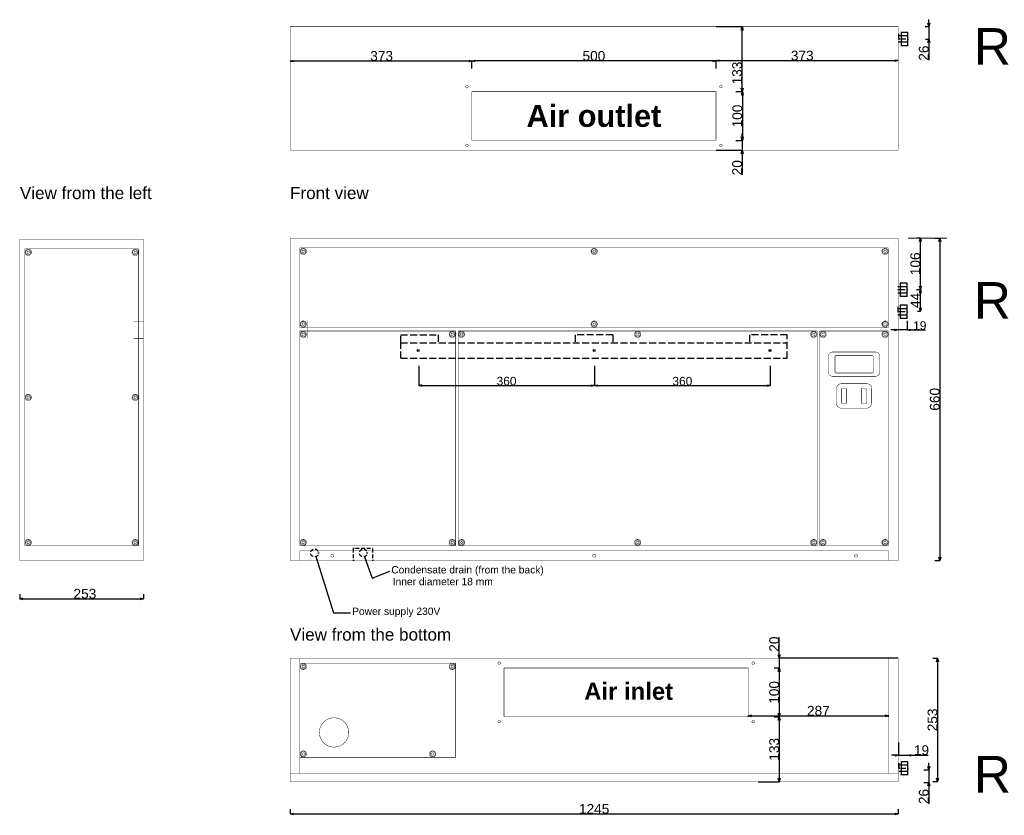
# Model space of a CAD drawing. Extents: x -553 to 3559, y -522 to 2621.
# Tile 1 of 4: x -553 to 1462, y -522 to 1107. Entities that reach past the tile are written whole.
import ezdxf

# ---------------------------------------------------------------- set-up
doc = ezdxf.new("R2010")
doc.units = 0
doc.header["$MEASUREMENT"] = 0
for name, pattern in [('Achse', [11.5, 0, -4, 7.5, 0]), ('Dashed', [28.2222, 14.1111, -14.1111]), ('Hidden Line', [19.5611, 14.1111, -5.45])]:
    doc.linetypes.add(name, pattern=pattern)
for name, color, linetype in [('Kóty délkové', 7, 'Continuous'), ('Oblouky a kružnice', 7, 'Continuous'), ('Popisky', 7, 'Continuous'), ('Textové bloky', 7, 'Continuous'), ('Čáry', 7, 'Continuous')]:
    doc.layers.add(name, color=color, linetype=linetype)
doc.styles.add('GENERATED_STYLE_1', font='ARIAL.ttf')
doc.styles.get("Standard").update_dxf_attribs({"font": 'txt', "bigfont": 'BIGFONT.SHX'})
doc.dimstyles.new('Dimstyle_32D', dxfattribs={"dimtxt": 17.5, "dimasz": 7.125, "dimexe": 0.18, "dimexo": 0, "dimgap": 0.09, "dimtad": 1, "dimdec": 0, "dimzin": 0, "dimdsep": 46, "dimtxsty": 'GENERATED_STYLE_1', "dimblk": 'ARROWHEAD_3', "dimblk1": 'ARROWHEAD_3', "dimblk2": 'ARROWHEAD_3', "dimcen": 0.09, "dimclrd": 7, "dimclre": 7, "dimclrt": 7, "dimazin": 0, "dimtfac": 1, "dimtdec": 4, "dimtmove": 0, "dimatfit": 0, "dimfxl": 1, "dimtolj": 1, "dimtzin": 0, "dimarcsym": 0})
doc.dimstyles.new('Dimstyle_4D6', dxfattribs={"dimtxt": 17.5, "dimasz": 7.125, "dimexe": 0.18, "dimexo": 0, "dimgap": 0.09, "dimtad": 1, "dimdec": 0, "dimzin": 0, "dimdsep": 46, "dimtxsty": 'GENERATED_STYLE_1', "dimblk": 'ARROWHEAD_3', "dimblk1": 'ARROWHEAD_3', "dimblk2": 'ARROWHEAD_3', "dimcen": 0.09, "dimclrd": 7, "dimclre": 7, "dimclrt": 7, "dimazin": 0, "dimtfac": 1, "dimtdec": 4, "dimtmove": 0, "dimatfit": 0, "dimfxl": 1, "dimtolj": 1, "dimtzin": 0, "dimarcsym": 0})
doc.dimstyles.new('Dimstyle_822', dxfattribs={"dimtxt": 0.18, "dimasz": 9.12, "dimexe": 0.18, "dimexo": 0.0625, "dimgap": 0.09, "dimtad": 0, "dimtih": 1, "dimtoh": 1, "dimdec": 4, "dimzin": 0, "dimdsep": 46, "dimtxsty": 'Standard', "dimcen": 0.09, "dimadec": 0, "dimazin": 0, "dimtfac": 1, "dimtdec": 4, "dimtmove": 0, "dimatfit": 0, "dimldrblk": 'ARROWHEAD_5', "dimfxl": 1, "dimtolj": 1, "dimtzin": 0, "dimarcsym": 0})
doc.dimstyles.new('Peter', dxfattribs={"dimtxt": 20, "dimasz": 7.125, "dimexe": 0.18, "dimexo": 0, "dimgap": 0.09, "dimtad": 1, "dimdec": 0, "dimzin": 0, "dimdsep": 46, "dimtxsty": 'GENERATED_STYLE_1', "dimblk": 'ARROWHEAD_3', "dimblk1": 'ARROWHEAD_3', "dimblk2": 'ARROWHEAD_3', "dimcen": 0.09, "dimclrd": 7, "dimclre": 7, "dimclrt": 7, "dimazin": 0, "dimtfac": 1, "dimtdec": 4, "dimtmove": 0, "dimatfit": 0, "dimfxl": 1, "dimtolj": 1, "dimtzin": 0, "dimarcsym": 0})

# ---------------------------------------------------------------- blocks, each defined once
blk = doc.blocks.new('ARROWHEAD_3')
at = {"color": 0, "linetype": 'Continuous'}
blk.add_line((0, 0), (-1, 0), dxfattribs=at)
blk.add_lwpolyline([(-1, 0.2679), (0, 0), (-1, -0.2679)], dxfattribs=at)
blk = doc.blocks.new('*D156')
at = {"layer": 'Defpoints', "color": 0}
for p in [(263.4, 398.6), (623.1, 398.5), (623.1, 358.1)]:
    blk.add_point(p, dxfattribs=at)
at = {"layer": 'Kóty délkové', "color": 7, "linetype": 'Continuous', "lineweight": -2}
for p, q in [((263.4, 398.6), (263.4, 358)), ((623.1, 398.5), (623.1, 357.9)), ((270.5, 358.2), (616, 358.1))]:
    blk.add_line(p, q, dxfattribs=at)
at = {"layer": 'Kóty délkové', "color": 7, "lineweight": -2, "xscale": 7.124999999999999, "yscale": 7.124999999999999, "zscale": 7.124999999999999}
for p, rotation in [((263.4, 358.2), 179.9870579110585), ((623.1, 358.1), 359.9870579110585)]:
    blk.add_blockref('ARROWHEAD_3', p, dxfattribs=dict(at, rotation=rotation))
at = {"layer": 'Kóty délkové', "color": 7, "linetype": 'Continuous', "insert": (443.2, 367.2), "char_height": 17.5, "attachment_point": 5, "rotation": 359.9871, "style": 'GENERATED_STYLE_1'}
blk.add_mtext('\\A1;360', dxfattribs=at)
blk = doc.blocks.new('*D157')
at = {"layer": 'Defpoints', "color": 0}
for p in [(623.1, 398.5), (983, 398.5), (983, 358.1)]:
    blk.add_point(p, dxfattribs=at)
at = {"layer": 'Kóty délkové', "color": 7, "linetype": 'Continuous', "lineweight": -2}
for p, q in [((623.1, 398.5), (623.1, 357.9)), ((983, 398.5), (983, 357.9)), ((630.2, 358.1), (975.9, 358.1))]:
    blk.add_line(p, q, dxfattribs=at)
at = {"layer": 'Kóty délkové', "color": 7, "lineweight": -2, "xscale": 7.124999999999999, "yscale": 7.124999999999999, "zscale": 7.124999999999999, "rotation": 180}
blk.add_blockref('ARROWHEAD_3', (623.1, 358.1), dxfattribs=at)
at = {"layer": 'Kóty délkové', "color": 7, "lineweight": -2, "xscale": 7.124999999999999, "yscale": 7.124999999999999, "zscale": 7.124999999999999}
blk.add_blockref('ARROWHEAD_3', (983, 358.1), dxfattribs=at)
at = {"layer": 'Kóty délkové', "color": 7, "linetype": 'Continuous', "insert": (803.1, 367.1), "char_height": 17.5, "attachment_point": 5, "style": 'GENERATED_STYLE_1'}
blk.add_mtext('\\A1;360', dxfattribs=at)
blk = doc.blocks.new('*D176')
at = {"color": 7, "linetype": 'Continuous', "lineweight": -2}
for p, q in [((0, -509.1), (0, -519)), ((7.1, -518.8), (1237.9, -518.8)), ((1245, -509.1), (1245, -519))]:
    blk.add_line(p, q, dxfattribs=at)
at = {"layer": 'Defpoints', "color": 0}
for p in [(0, -509.1), (1245, -509.1), (1245, -518.8)]:
    blk.add_point(p, dxfattribs=at)
at = {"color": 7, "lineweight": -2, "xscale": 7.124999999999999, "yscale": 7.124999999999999, "zscale": 7.124999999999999, "rotation": 180}
blk.add_blockref('ARROWHEAD_3', (0, -518.8), dxfattribs=at)
at = {"color": 7, "lineweight": -2, "xscale": 7.124999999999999, "yscale": 7.124999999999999, "zscale": 7.124999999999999}
blk.add_blockref('ARROWHEAD_3', (1245, -518.8), dxfattribs=at)
at = {"color": 7, "linetype": 'Continuous', "lineweight": 0, "insert": (622.5, -508.5), "char_height": 20, "attachment_point": 5, "style": 'GENERATED_STYLE_1'}
blk.add_mtext('\\A1;1245', dxfattribs=at)
blk = doc.blocks.new('*D177')
at = {"color": 7, "linetype": 'Continuous', "lineweight": -2}
for p, q in [((1315.6, -200), (1325.6, -200)), ((1325.5, -207.1), (1325.5, -445.5)), ((1315.6, -452.6), (1325.6, -452.6))]:
    blk.add_line(p, q, dxfattribs=at)
at = {"layer": 'Defpoints', "color": 0}
for p in [(1315.6, -200), (1315.6, -452.6), (1325.5, -452.6)]:
    blk.add_point(p, dxfattribs=at)
at = {"color": 7, "lineweight": -2, "xscale": 7.124999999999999, "yscale": 7.124999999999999, "zscale": 7.124999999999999}
for p, rotation in [((1325.5, -200), 90), ((1325.5, -452.6), 270)]:
    blk.add_blockref('ARROWHEAD_3', p, dxfattribs=dict(at, rotation=rotation))
at = {"color": 7, "linetype": 'Continuous', "lineweight": 0, "insert": (1315.2, -326.3), "char_height": 20, "attachment_point": 5, "rotation": 90, "style": 'GENERATED_STYLE_1'}
blk.add_mtext('\\A1;253', dxfattribs=at)
blk = doc.blocks.new('*D178')
at = {"color": 7, "linetype": 'Continuous', "lineweight": -2}
for p, q in [((1319.7, 660), (1330.4, 660)), ((1330.2, 652.9), (1330.2, 7.1)), ((1319.7, 0), (1330.4, 0))]:
    blk.add_line(p, q, dxfattribs=at)
at = {"layer": 'Defpoints', "color": 0}
for p in [(1319.7, 660), (1319.7, 0), (1330.2, 0)]:
    blk.add_point(p, dxfattribs=at)
at = {"color": 7, "lineweight": -2, "xscale": 7.124999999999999, "yscale": 7.124999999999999, "zscale": 7.124999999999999}
for p, rotation in [((1330.2, 660), 90), ((1330.2, 0), 270)]:
    blk.add_blockref('ARROWHEAD_3', p, dxfattribs=dict(at, rotation=rotation))
at = {"color": 7, "linetype": 'Continuous', "lineweight": 0, "insert": (1319.9, 330), "char_height": 20, "attachment_point": 5, "rotation": 90, "style": 'GENERATED_STYLE_1'}
blk.add_mtext('\\A1;660', dxfattribs=at)
blk = doc.blocks.new('*D181')
at = {"color": 7, "linetype": 'Continuous', "lineweight": -2}
for p, q in [((-553.2, -68.6), (-553.2, -78.6)), ((-546.1, -78.4), (-307.1, -78.4)), ((-300, -68.8), (-300, -78.6))]:
    blk.add_line(p, q, dxfattribs=at)
at = {"layer": 'Defpoints', "color": 0}
for p in [(-553.2, -68.6), (-300, -68.8), (-300, -78.4)]:
    blk.add_point(p, dxfattribs=at)
at = {"color": 7, "lineweight": -2, "xscale": 7.124999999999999, "yscale": 7.124999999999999, "zscale": 7.124999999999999, "rotation": 180}
blk.add_blockref('ARROWHEAD_3', (-553.2, -78.4), dxfattribs=at)
at = {"color": 7, "lineweight": -2, "xscale": 7.124999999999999, "yscale": 7.124999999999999, "zscale": 7.124999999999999}
blk.add_blockref('ARROWHEAD_3', (-300, -78.4), dxfattribs=at)
at = {"color": 7, "linetype": 'Continuous', "lineweight": 0, "insert": (-420, -68.1), "char_height": 20, "attachment_point": 5, "style": 'GENERATED_STYLE_1'}
blk.add_mtext('\\A1;253', dxfattribs=at)
blk = doc.blocks.new('ARROWHEAD_5')
at = {"color": 0, "linetype": 'Continuous'}
blk.add_line((0, 0), (-1, 0), dxfattribs=at)
blk.add_solid([(-1, 0.2679), (0, 0), (-1, -0.2679), (-1, 0.2679)], dxfattribs=at)
blk = doc.blocks.new('*D195')
at = {"color": 7, "linetype": 'Continuous', "lineweight": -2}
for p, q in [((872, 1093), (925.6, 1093)), ((925.5, 967.1), (925.5, 1085.9)), ((912.3, 960), (925.6, 960))]:
    blk.add_line(p, q, dxfattribs=at)
at = {"layer": 'Defpoints', "color": 0}
for p in [(872, 1093), (925.5, 1093), (912.3, 960)]:
    blk.add_point(p, dxfattribs=at)
at = {"color": 7, "lineweight": -2, "xscale": 7.124999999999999, "yscale": 7.124999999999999, "zscale": 7.124999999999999}
for p, rotation in [((925.5, 1093), 90), ((925.5, 960), 270)]:
    blk.add_blockref('ARROWHEAD_3', p, dxfattribs=dict(at, rotation=rotation))
at = {"color": 7, "linetype": 'Continuous', "lineweight": 0, "insert": (915.2, 998.1), "char_height": 20, "attachment_point": 5, "rotation": 90, "style": 'GENERATED_STYLE_1'}
blk.add_mtext('\\A1;133', dxfattribs=at)
blk = doc.blocks.new('*D196')
at = {"color": 7, "linetype": 'Continuous', "lineweight": -2}
for p, q in [((912.5, 960), (926.1, 960)), ((925.9, 952.9), (925.9, 867.1)), ((912.6, 860), (926.1, 860))]:
    blk.add_line(p, q, dxfattribs=at)
at = {"layer": 'Defpoints', "color": 0}
for p in [(912.5, 960), (912.6, 860), (925.9, 860)]:
    blk.add_point(p, dxfattribs=at)
at = {"color": 7, "lineweight": -2, "xscale": 7.124999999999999, "yscale": 7.124999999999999, "zscale": 7.124999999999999}
for p, rotation in [((925.9, 960), 90), ((925.9, 860), 270)]:
    blk.add_blockref('ARROWHEAD_3', p, dxfattribs=dict(at, rotation=rotation))
at = {"color": 7, "linetype": 'Continuous', "lineweight": 0, "insert": (915.6, 910), "char_height": 20, "attachment_point": 5, "rotation": 90, "style": 'GENERATED_STYLE_1'}
blk.add_mtext('\\A1;100', dxfattribs=at)
blk = doc.blocks.new('*D197')
at = {"color": 7, "linetype": 'Continuous', "lineweight": -2}
for p, q in [((925.5, 860), (925.5, 874.3)), ((912.3, 860), (925.7, 860)), ((925.5, 860), (925.5, 840)), ((872, 840), (925.7, 840)), ((925.5, 840), (925.5, 789.6)), ((925.5, 840), (925.5, 825.8))]:
    blk.add_line(p, q, dxfattribs=at)
at = {"layer": 'Defpoints', "color": 0}
for p in [(912.3, 860), (872, 840), (925.5, 840)]:
    blk.add_point(p, dxfattribs=at)
at = {"color": 7, "lineweight": -2, "xscale": 7.124999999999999, "yscale": 7.124999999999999, "zscale": 7.124999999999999}
for p, rotation in [((925.5, 860), 270), ((925.5, 840), 90)]:
    blk.add_blockref('ARROWHEAD_3', p, dxfattribs=dict(at, rotation=rotation))
at = {"color": 7, "linetype": 'Continuous', "lineweight": 0, "insert": (915.2, 804.2), "char_height": 20, "attachment_point": 5, "rotation": 90, "style": 'GENERATED_STYLE_1'}
blk.add_mtext('\\A1;20', dxfattribs=at)
blk = doc.blocks.new('*D198')
at = {"color": 7, "linetype": 'Continuous', "lineweight": -2}
for p, q in [((372, 1007.2), (372, 1022.9)), ((864.9, 1022.7), (379.1, 1022.7)), ((872, 1007.2), (872, 1022.9))]:
    blk.add_line(p, q, dxfattribs=at)
at = {"layer": 'Defpoints', "color": 0}
for p in [(372, 1022.7), (372, 1007.2), (872, 1007.2)]:
    blk.add_point(p, dxfattribs=at)
at = {"color": 7, "lineweight": -2, "xscale": 7.124999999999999, "yscale": 7.124999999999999, "zscale": 7.124999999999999, "rotation": 180}
blk.add_blockref('ARROWHEAD_3', (372, 1022.7), dxfattribs=at)
at = {"color": 7, "lineweight": -2, "xscale": 7.124999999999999, "yscale": 7.124999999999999, "zscale": 7.124999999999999}
blk.add_blockref('ARROWHEAD_3', (872, 1022.7), dxfattribs=at)
at = {"color": 7, "linetype": 'Continuous', "lineweight": 0, "insert": (622, 1033), "char_height": 20, "attachment_point": 5, "style": 'GENERATED_STYLE_1'}
blk.add_mtext('\\A1;500', dxfattribs=at)
blk = doc.blocks.new('*D199')
at = {"color": 7, "linetype": 'Continuous', "lineweight": -2}
for p, q in [((0, 1022.7), (0, 1022.4)), ((365.7, 1022.6), (7.1, 1022.6)), ((372.8, 1022.6), (372.8, 1022.4))]:
    blk.add_line(p, q, dxfattribs=at)
at = {"layer": 'Defpoints', "color": 0}
for p in [(0, 1022.7), (0, 1022.6), (372.8, 1022.6)]:
    blk.add_point(p, dxfattribs=at)
at = {"color": 7, "lineweight": -2, "xscale": 7.124999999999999, "yscale": 7.124999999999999, "zscale": 7.124999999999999, "rotation": 180}
blk.add_blockref('ARROWHEAD_3', (0, 1022.6), dxfattribs=at)
at = {"color": 7, "lineweight": -2, "xscale": 7.124999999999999, "yscale": 7.124999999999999, "zscale": 7.124999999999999}
blk.add_blockref('ARROWHEAD_3', (372.8, 1022.6), dxfattribs=at)
at = {"color": 7, "linetype": 'Continuous', "lineweight": 0, "insert": (187.4, 1032.9), "char_height": 20, "attachment_point": 5, "style": 'GENERATED_STYLE_1'}
blk.add_mtext('\\A1;373', dxfattribs=at)
blk = doc.blocks.new('*D200')
at = {"color": 7, "linetype": 'Continuous', "lineweight": -2}
for p, q in [((872, 1022.9), (872, 1023.6)), ((879.1, 1023.4), (1237.9, 1023.4)), ((1245, 1022.9), (1245, 1023.6))]:
    blk.add_line(p, q, dxfattribs=at)
at = {"layer": 'Defpoints', "color": 0}
for p in [(872, 1022.9), (1245, 1023.4), (1245, 1022.9)]:
    blk.add_point(p, dxfattribs=at)
at = {"color": 7, "lineweight": -2, "xscale": 7.124999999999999, "yscale": 7.124999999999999, "zscale": 7.124999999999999, "rotation": 180}
blk.add_blockref('ARROWHEAD_3', (872, 1023.4), dxfattribs=at)
at = {"color": 7, "lineweight": -2, "xscale": 7.124999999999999, "yscale": 7.124999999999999, "zscale": 7.124999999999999}
blk.add_blockref('ARROWHEAD_3', (1245, 1023.4), dxfattribs=at)
at = {"color": 7, "linetype": 'Continuous', "lineweight": 0, "insert": (1048.5, 1033.7), "char_height": 20, "attachment_point": 5, "style": 'GENERATED_STYLE_1'}
blk.add_mtext('\\A1;373', dxfattribs=at)
blk = doc.blocks.new('*D207')
at = {"color": 7, "linetype": 'Continuous', "lineweight": -2}
for p, q in [((1001.4, -200), (1001.4, -156.7)), ((1245, -200), (1001.3, -200)), ((1001.4, -200), (1001.4, -185.8)), ((1001.4, -200), (1001.4, -220)), ((990.7, -220), (1001.6, -220)), ((1001.4, -220), (1001.4, -234.3))]:
    blk.add_line(p, q, dxfattribs=at)
at = {"layer": 'Defpoints', "color": 0}
for p in [(1245, -200), (990.7, -220), (1001.4, -220)]:
    blk.add_point(p, dxfattribs=at)
at = {"color": 7, "lineweight": -2, "xscale": 7.124999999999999, "yscale": 7.124999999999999, "zscale": 7.124999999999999}
for p, rotation in [((1001.4, -200), 270), ((1001.4, -220), 90)]:
    blk.add_blockref('ARROWHEAD_3', p, dxfattribs=dict(at, rotation=rotation))
at = {"color": 7, "linetype": 'Continuous', "lineweight": 0, "insert": (991.1, -171.2), "char_height": 20, "attachment_point": 5, "rotation": 90, "style": 'GENERATED_STYLE_1'}
blk.add_mtext('\\A1;20', dxfattribs=at)
blk = doc.blocks.new('*D208')
at = {"color": 7, "linetype": 'Continuous', "lineweight": -2}
for p, q in [((990.7, -220), (1001.6, -220)), ((1001.4, -227.1), (1001.4, -312.9)), ((990.7, -320), (1001.6, -320))]:
    blk.add_line(p, q, dxfattribs=at)
at = {"layer": 'Defpoints', "color": 0}
for p in [(990.7, -220), (990.7, -320), (1001.4, -320)]:
    blk.add_point(p, dxfattribs=at)
at = {"color": 7, "lineweight": -2, "xscale": 7.124999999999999, "yscale": 7.124999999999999, "zscale": 7.124999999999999}
for p, rotation in [((1001.4, -220), 90), ((1001.4, -320), 270)]:
    blk.add_blockref('ARROWHEAD_3', p, dxfattribs=dict(at, rotation=rotation))
at = {"color": 7, "linetype": 'Continuous', "lineweight": 0, "insert": (991.1, -270), "char_height": 20, "attachment_point": 5, "rotation": 90, "style": 'GENERATED_STYLE_1'}
blk.add_mtext('\\A1;100', dxfattribs=at)
blk = doc.blocks.new('*D209')
at = {"color": 7, "linetype": 'Continuous', "lineweight": -2}
for p, q in [((990.7, -320), (1001.6, -320)), ((1001.4, -327.1), (1001.4, -445.9)), ((958, -453), (1001.6, -453))]:
    blk.add_line(p, q, dxfattribs=at)
at = {"layer": 'Defpoints', "color": 0}
for p in [(990.7, -320), (958, -453), (1001.4, -453)]:
    blk.add_point(p, dxfattribs=at)
at = {"color": 7, "lineweight": -2, "xscale": 7.124999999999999, "yscale": 7.124999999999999, "zscale": 7.124999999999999}
for p, rotation in [((1001.4, -320), 90), ((1001.4, -453), 270)]:
    blk.add_blockref('ARROWHEAD_3', p, dxfattribs=dict(at, rotation=rotation))
at = {"color": 7, "linetype": 'Continuous', "lineweight": 0, "insert": (991.1, -386.5), "char_height": 20, "attachment_point": 5, "rotation": 90, "style": 'GENERATED_STYLE_1'}
blk.add_mtext('\\A1;133', dxfattribs=at)
blk = doc.blocks.new('*D233')
at = {"layer": 'Defpoints', "color": 0}
for p in [(1263.1, 490.4), (1244.1, 472), (1244.1, 472)]:
    blk.add_point(p, dxfattribs=at)
at = {"layer": 'Kóty délkové', "color": 7, "linetype": 'Continuous', "lineweight": -2}
for p, q in [((1263.1, 490.4), (1263.1, 471.8)), ((1244.1, 472), (1229.8, 472)), ((1244.1, 472), (1244.1, 471.8)), ((1263.1, 472), (1244.1, 472)), ((1263.1, 472), (1300.9, 472)), ((1263.1, 472), (1277.3, 472))]:
    blk.add_line(p, q, dxfattribs=at)
at = {"layer": 'Kóty délkové', "color": 7, "lineweight": -2, "xscale": 7.124999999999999, "yscale": 7.124999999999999, "zscale": 7.124999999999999}
blk.add_blockref('ARROWHEAD_3', (1244.1, 472), dxfattribs=at)
at = {"layer": 'Kóty délkové', "color": 7, "lineweight": -2, "xscale": 7.124999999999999, "yscale": 7.124999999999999, "zscale": 7.124999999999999, "rotation": 180}
blk.add_blockref('ARROWHEAD_3', (1263.1, 472), dxfattribs=at)
at = {"layer": 'Kóty délkové', "color": 7, "linetype": 'Continuous', "insert": (1289.1, 481), "char_height": 17.5, "attachment_point": 5, "style": 'GENERATED_STYLE_1'}
blk.add_mtext('\\A1;19', dxfattribs=at)
blk = doc.blocks.new('*D234')
at = {"color": 7, "linetype": 'Continuous', "lineweight": -2}
for p, q in [((1283.3, 660.4), (1290.5, 660.4)), ((1290.3, 561.7), (1290.3, 653.3)), ((1282.2, 554.6), (1290.5, 554.6))]:
    blk.add_line(p, q, dxfattribs=at)
at = {"layer": 'Defpoints', "color": 0}
for p in [(1283.3, 660.4), (1290.3, 660.4), (1282.2, 554.6)]:
    blk.add_point(p, dxfattribs=at)
at = {"color": 7, "lineweight": -2, "xscale": 7.124999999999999, "yscale": 7.124999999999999, "zscale": 7.124999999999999}
for p, rotation in [((1290.3, 660.4), 90), ((1290.3, 554.6), 270)]:
    blk.add_blockref('ARROWHEAD_3', p, dxfattribs=dict(at, rotation=rotation))
at = {"color": 7, "linetype": 'Continuous', "lineweight": 0, "insert": (1280, 607.5), "char_height": 20, "attachment_point": 5, "rotation": 90, "style": 'GENERATED_STYLE_1'}
blk.add_mtext('\\A1;106', dxfattribs=at)
blk = doc.blocks.new('*D235')
at = {"color": 7, "linetype": 'Continuous', "lineweight": -2}
for p, q in [((1290.5, 554.6), (1290.1, 554.6)), ((1290.3, 517.4), (1290.3, 547.5)), ((1284.1, 510.3), (1290.5, 510.3))]:
    blk.add_line(p, q, dxfattribs=at)
at = {"layer": 'Defpoints', "color": 0}
for p in [(1290.3, 554.6), (1290.5, 554.6), (1284.1, 510.3)]:
    blk.add_point(p, dxfattribs=at)
at = {"color": 7, "lineweight": -2, "xscale": 7.124999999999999, "yscale": 7.124999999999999, "zscale": 7.124999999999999}
for p, rotation in [((1290.3, 554.6), 90), ((1290.3, 510.3), 270)]:
    blk.add_blockref('ARROWHEAD_3', p, dxfattribs=dict(at, rotation=rotation))
at = {"color": 7, "linetype": 'Continuous', "lineweight": 0, "insert": (1280.2, 532.5), "char_height": 20, "attachment_point": 5, "rotation": 90, "style": 'GENERATED_STYLE_1'}
blk.add_mtext('\\A1;44', dxfattribs=at)
blk = doc.blocks.new('*D236')
at = {"color": 7, "linetype": 'Continuous', "lineweight": -2}
for p, q in [((938, -320), (938, -317.82)), ((945.125, -318), (1217.875, -318)), ((1225, -320), (1225, -317.82))]:
    blk.add_line(p, q, dxfattribs=at)
at = {"layer": 'Defpoints', "color": 0}
for p in [(938, -320), (1225, -318), (1225, -320)]:
    blk.add_point(p, dxfattribs=at)
at = {"color": 7, "lineweight": -2, "xscale": 7.124999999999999, "yscale": 7.124999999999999, "zscale": 7.124999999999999, "rotation": 180}
blk.add_blockref('ARROWHEAD_3', (938, -318), dxfattribs=at)
at = {"color": 7, "lineweight": -2, "xscale": 7.124999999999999, "yscale": 7.124999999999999, "zscale": 7.124999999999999}
blk.add_blockref('ARROWHEAD_3', (1225, -318), dxfattribs=at)
at = {"color": 7, "linetype": 'Continuous', "lineweight": 0, "insert": (1081.5, -307.7), "char_height": 20, "attachment_point": 5, "style": 'GENERATED_STYLE_1'}
blk.add_mtext('\\A1;287', dxfattribs=at)
blk = doc.blocks.new('*D239')
at = {"color": 7, "linetype": 'Continuous', "lineweight": -2}
for p, q in [((1299.9, 1093), (1307.7, 1093)), ((1307.6, 1093), (1307.6, 1107.3)), ((1307.6, 1093), (1307.6, 1067.5)), ((1300.6, 1067.5), (1307.7, 1067.5)), ((1307.6, 1067.5), (1307.6, 1024.1))]:
    blk.add_line(p, q, dxfattribs=at)
at = {"layer": 'Defpoints', "color": 0}
for p in [(1299.9, 1093), (1300.6, 1067.5), (1307.6, 1067.5)]:
    blk.add_point(p, dxfattribs=at)
at = {"color": 7, "lineweight": -2, "xscale": 7.124999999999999, "yscale": 7.124999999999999, "zscale": 7.124999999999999}
for p, rotation in [((1307.6, 1093), 270), ((1307.6, 1067.5), 90)]:
    blk.add_blockref('ARROWHEAD_3', p, dxfattribs=dict(at, rotation=rotation))
at = {"color": 7, "linetype": 'Continuous', "lineweight": 0, "insert": (1297.3, 1038.7), "char_height": 20, "attachment_point": 5, "rotation": 90, "style": 'GENERATED_STYLE_1'}
blk.add_mtext('\\A1;26', dxfattribs=at)
blk = doc.blocks.new('*D247')
at = {"color": 7, "linetype": 'Continuous', "lineweight": -2}
for p, q in [((1307.7, -428.7), (1307.7, -414.5)), ((1297.4, -428.7), (1307.9, -428.7)), ((1307.7, -428.7), (1307.7, -454.4)), ((1297.4, -454.4), (1307.9, -454.4)), ((1307.7, -454.4), (1307.7, -497.8))]:
    blk.add_line(p, q, dxfattribs=at)
at = {"layer": 'Defpoints', "color": 0}
for p in [(1297.4, -428.7), (1297.4, -454.4), (1307.7, -454.4)]:
    blk.add_point(p, dxfattribs=at)
at = {"color": 7, "lineweight": -2, "xscale": 7.124999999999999, "yscale": 7.124999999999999, "zscale": 7.124999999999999}
for p, rotation in [((1307.7, -428.7), 270), ((1307.7, -454.4), 90)]:
    blk.add_blockref('ARROWHEAD_3', p, dxfattribs=dict(at, rotation=rotation))
at = {"color": 7, "linetype": 'Continuous', "lineweight": 0, "insert": (1297.4, -483.2), "char_height": 20, "attachment_point": 5, "rotation": 90, "style": 'GENERATED_STYLE_1'}
blk.add_mtext('\\A1;26', dxfattribs=at)
blk = doc.blocks.new('*D248')
at = {"color": 7, "linetype": 'Continuous', "lineweight": -2}
for p, q in [((1245.2, -372.5), (1245.2, -398.8)), ((1245.2, -398.7), (1230.9, -398.7)), ((1245.2, -398.7), (1264.1, -398.7)), ((1264.1, -399.8), (1264.1, -398.5)), ((1264.1, -398.7), (1306.1, -398.7)), ((1264.1, -398.7), (1278.4, -398.7))]:
    blk.add_line(p, q, dxfattribs=at)
at = {"layer": 'Defpoints', "color": 0}
for p in [(1245.2, -372.5), (1264.1, -398.7), (1264.1, -399.8)]:
    blk.add_point(p, dxfattribs=at)
at = {"color": 7, "lineweight": -2, "xscale": 7.124999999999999, "yscale": 7.124999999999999, "zscale": 7.124999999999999}
blk.add_blockref('ARROWHEAD_3', (1245.2, -398.7), dxfattribs=at)
at = {"color": 7, "lineweight": -2, "xscale": 7.124999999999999, "yscale": 7.124999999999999, "zscale": 7.124999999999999, "rotation": 180}
blk.add_blockref('ARROWHEAD_3', (1264.1, -398.7), dxfattribs=at)
at = {"color": 7, "linetype": 'Continuous', "lineweight": 0, "insert": (1292.6, -388.4), "char_height": 20, "attachment_point": 5, "style": 'GENERATED_STYLE_1'}
blk.add_mtext('\\A1;19', dxfattribs=at)

msp = doc.modelspace()

# ---------------------------------------------------------------- linework, layer by layer
at = {"linetype": 'Continuous', "lineweight": 0}
msp.add_line((1344.3, 660.2), (1265.3, 660.2), dxfattribs=at)
at = {"color": 7, "linetype": 'Continuous', "const_width": 0.9}
for points in [[(1245, 1093), (0, 1093)], [(0, 1093), (0, 840)], [(1245, 1093), (1245, 840)], [(372, 960), (372, 860)], [(872, 960), (372, 960)], [(872, 860), (872, 960)], [(372, 860), (872, 860)], [(1245, 840), (0, 840)], [(-553, 658), (-553, 0)], [(-553, 658), (-300, 658)], [(-300, 658), (-300, 0)], [(0, 660), (0, 0)], [(1245, 660), (0, 660)], [(1245, 660), (1245, 0)], [(-543, 30), (-543, 638)], [(-310, 638), (-543, 638)], [(-310, 30), (-310, 638)], [(20, 640), (20, 477)], [(20, 640), (1225, 640)], [(1225, 640), (1225, 477)], [(-320, 490), (-300, 490)], [(20, 477), (1225, 477)], [(20, 30), (20, 470)], [(20, 470), (339, 470)], [(339, 30), (339, 470)], [(344, 30), (344, 470)], [(1079, 470), (344, 470)], [(1079, 30), (1079, 470)], [(1084, 30), (1084, 470)], [(1225, 470), (1084, 470)], [(1225, 30), (1225, 470)], [(-320, 455), (-300, 455)], [(1111.5, 427), (1197.5, 427)], [(1101.5, 387), (1101.5, 417)], [(1115.5, 418), (1115.5, 386)], [(1117.5, 420), (1191.5, 420)], [(1193.5, 418), (1193.5, 386)], [(1207.5, 387), (1207.5, 417)], [(1191.5, 384), (1117.5, 384)], [(1111.5, 377), (1197.5, 377)], [(1118.5, 352), (1118.5, 322)], [(1128.5, 362), (1180.5, 362)], [(1128.5, 352), (1128.5, 322)], [(1139.5, 352), (1139.5, 322)], [(1169.5, 352), (1169.5, 322)], [(1180.5, 352), (1180.5, 322)], [(1190.5, 352), (1190.5, 322)], [(1128.5, 312), (1180.5, 312)], [(-310, 30), (-543, 30)], [(20, 30), (339, 30)], [(20, 0), (20, 20)], [(20, 20), (1225, 20)], [(1079, 30), (344, 30)], [(1225, 30), (1084, 30)], [(1225, 0), (1225, 20)], [(-300, 0), (-553, 0)], [(0, 0), (20, 0)], [(1225, 0), (20, 0)], [(1245, 0), (1225, 0)], [(1245, -200), (0, -200)], [(0, -453), (0, -200)], [(20, -436), (20, -200)], [(1225, -436), (1225, -200)], [(1245, -453), (1245, -200)], [(20, -413), (20, -210)], [(20, -210), (339, -210)], [(339, -403), (339, -210)], [(438, -320), (438, -220)], [(438, -220), (938, -220)], [(938, -220), (938, -320)], [(938, -320), (438, -320)], [(20, -403), (339, -403)], [(1245, -436), (0, -436)], [(1245, -453), (0, -453)]]:
    msp.add_lwpolyline(points, dxfattribs=at)
for points in [[(359.5, 970, 1), (364.5, 970, 1)], [(879.5, 970, 1), (884.5, 970, 1)], [(359.5, 850, 1), (364.5, 850, 1)], [(879.5, 850, 1), (884.5, 850, 1)], [(-542.5, 631, 1), (-529.5, 631, 1)], [(-541, 631, 1), (-531, 631, 1)], [(-538.5, 631, 1), (-533.5, 631, 1)], [(-323.5, 631, 1), (-310.5, 631, 1)], [(-322, 631, 1), (-312, 631, 1)], [(-319.5, 631, 1), (-314.5, 631, 1)], [(20.5, 633, 1), (33.5, 633, 1)], [(22, 633, 1), (32, 633, 1)], [(24.5, 633, 1), (29.5, 633, 1)], [(616, 633, 1), (629, 633, 1)], [(617.5, 633, 1), (627.5, 633, 1)], [(620, 633, 1), (625, 633, 1)], [(1211.5, 633, 1), (1224.5, 633, 1)], [(1213, 633, 1), (1223, 633, 1)], [(1215.5, 633, 1), (1220.5, 633, 1)], [(20.5, 484, 1), (33.5, 484, 1)], [(22, 484, 1), (32, 484, 1)], [(24.5, 484, 1), (29.5, 484, 1)], [(616, 484, 1), (629, 484, 1)], [(617.5, 484, 1), (627.5, 484, 1)], [(620, 484, 1), (625, 484, 1)], [(1211.5, 484, 1), (1224.5, 484, 1)], [(1213, 484, 1), (1223, 484, 1)], [(1215.5, 484, 1), (1220.5, 484, 1)], [(20.5, 463, 1), (33.5, 463, 1)], [(22, 463, 1), (32, 463, 1)], [(24.5, 463, 1), (29.5, 463, 1)], [(325.5, 463, 1), (338.5, 463, 1)], [(327, 463, 1), (337, 463, 1)], [(329.5, 463, 1), (334.5, 463, 1)], [(344.5, 463, 1), (357.5, 463, 1)], [(346, 463, 1), (356, 463, 1)], [(348.5, 463, 1), (353.5, 463, 1)], [(705, 463, 1), (718, 463, 1)], [(706.5, 463, 1), (716.5, 463, 1)], [(709, 463, 1), (714, 463, 1)], [(1065.5, 463, 1), (1078.5, 463, 1)], [(1067, 463, 1), (1077, 463, 1)], [(1069.5, 463, 1), (1074.5, 463, 1)], [(1084.5, 463, 1), (1097.5, 463, 1)], [(1086, 463, 1), (1096, 463, 1)], [(1088.5, 463, 1), (1093.5, 463, 1)], [(1211.5, 463, 1), (1224.5, 463, 1)], [(1213, 463, 1), (1223, 463, 1)], [(1215.5, 463, 1), (1220.5, 463, 1)], [(-542.5, 334, 1), (-529.5, 334, 1)], [(-541, 334, 1), (-531, 334, 1)], [(-538.5, 334, 1), (-533.5, 334, 1)], [(-323.5, 334, 1), (-310.5, 334, 1)], [(-322, 334, 1), (-312, 334, 1)], [(-319.5, 334, 1), (-314.5, 334, 1)], [(-542.5, 37, 1), (-529.5, 37, 1)], [(-541, 37, 1), (-531, 37, 1)], [(-323.5, 37, 1), (-310.5, 37, 1)], [(-322, 37, 1), (-312, 37, 1)], [(20.5, 37, 1), (33.5, 37, 1)], [(22, 37, 1), (32, 37, 1)], [(325.5, 37, 1), (338.5, 37, 1)], [(327, 37, 1), (337, 37, 1)], [(344.5, 37, 1), (357.5, 37, 1)], [(346, 37, 1), (356, 37, 1)], [(705, 37, 1), (718, 37, 1)], [(706.5, 37, 1), (716.5, 37, 1)], [(1065.5, 37, 1), (1078.5, 37, 1)], [(1067, 37, 1), (1077, 37, 1)], [(1084.5, 37, 1), (1097.5, 37, 1)], [(1086, 37, 1), (1096, 37, 1)], [(1211.5, 37, 1), (1224.5, 37, 1)], [(1213, 37, 1), (1223, 37, 1)], [(-538.5, 37, 1), (-533.5, 37, 1)], [(-319.5, 37, 1), (-314.5, 37, 1)], [(24.5, 37, 1), (29.5, 37, 1)], [(329.5, 37, 1), (334.5, 37, 1)], [(348.5, 37, 1), (353.5, 37, 1)], [(709, 37, 1), (714, 37, 1)], [(1069.5, 37, 1), (1074.5, 37, 1)], [(1088.5, 37, 1), (1093.5, 37, 1)], [(1215.5, 37, 1), (1220.5, 37, 1)], [(83.5, 10, 1), (89.5, 10, 1)], [(619.5, 10, 1), (625.5, 10, 1)], [(1155.5, 10, 1), (1161.5, 10, 1)], [(20.5, -217, 1), (33.5, -217, 1)], [(22, -217, 1), (32, -217, 1)], [(24.5, -217, 1), (29.5, -217, 1)], [(325.5, -217, 1), (338.5, -217, 1)], [(327, -217, 1), (337, -217, 1)], [(329.5, -217, 1), (334.5, -217, 1)], [(425.5, -210, 1), (430.5, -210, 1)], [(945.5, -210, 1), (950.5, -210, 1)], [(60, -352, 1), (120, -352, 1)], [(425.5, -330, 1), (430.5, -330, 1)], [(945.5, -330, 1), (950.5, -330, 1)], [(20.5, -396, 1), (33.5, -396, 1)], [(22, -396, 1), (32, -396, 1)], [(24.5, -396, 1), (29.5, -396, 1)], [(285.5, -396, 1), (298.5, -396, 1)], [(287, -396, 1), (297, -396, 1)], [(289.5, -396, 1), (294.5, -396, 1)]]:
    msp.add_lwpolyline(points, format="xyb", close=True, dxfattribs=at)
at = {"color": 8, "linetype": 'Dashed', "const_width": 0.05}
msp.add_lwpolyline([(35, 455), (35, 490)], dxfattribs=at)
at = {"color": 7, "linetype": 'Continuous', "const_width": 0.9}
for points in [[(1111.5, 427, 0.414214), (1101.5, 417)], [(1207.5, 417, 0.414214), (1197.5, 427)], [(1117.5, 420, 0.414214), (1115.5, 418)], [(1193.5, 418, 0.414214), (1191.5, 420)], [(1101.5, 387, 0.414214), (1111.5, 377)], [(1115.5, 386, 0.414214), (1117.5, 384)], [(1191.5, 384, 0.414214), (1193.5, 386)], [(1197.5, 377, 0.414214), (1207.5, 387)], [(1128.5, 362, 0.414214), (1118.5, 352)], [(1190.5, 352, 0.414214), (1180.5, 362)], [(1118.5, 322, 0.414214), (1128.5, 312)], [(1180.5, 312, 0.414214), (1190.5, 322)]]:
    msp.add_lwpolyline(points, format="xyb", dxfattribs=at)
at = {"color": 7, "linetype": 'Dashed', "const_width": 0.9}
for points in [[(1128.5, 352), (1139.5, 352)], [(1180.5, 352), (1169.5, 352)], [(1139.5, 322), (1128.5, 322)], [(1169.5, 322), (1180.5, 322)]]:
    msp.add_lwpolyline(points, dxfattribs=at)
at = {"layer": 'Oblouky a kružnice', "color": 8, "linetype": 'Continuous'}
for centre in [(262.5, 430), (622.5, 430), (982.5, 430)]:
    msp.add_circle(centre, 2, dxfattribs=at)
at = {"layer": 'Oblouky a kružnice', "color": 7, "linetype": 'Achse'}
for centre in [(50.1, 15.6), (150.1, 15.6)]:
    msp.add_circle(centre, 8, dxfattribs=at)
at = {"layer": 'Čáry', "color": 1, "linetype": 'Continuous'}
for p, q in [((1245.8, 1078.1), (1245.8, 1067.1)), ((1264.8, 1074), (1245.8, 1074)), ((1264.8, 1081), (1250.8, 1081)), ((1250.8, 1081), (1250.8, 1054)), ((1264.8, 1054), (1264.8, 1081)), ((1264.8, 1061), (1245.8, 1061)), ((1264.7, 1054), (1250.7, 1054)), ((1263.1, 567.6), (1249.1, 567.6)), ((1249.1, 567.6), (1249.1, 540.6)), ((1263.1, 540.6), (1263.1, 567.6)), ((1263.1, 560.6), (1244.1, 560.6)), ((1263.1, 547.6), (1244.1, 547.6)), ((1263.1, 540.6), (1249.1, 540.6)), ((1244.1, 519.7), (1244.1, 508.7)), ((1263.1, 515.6), (1244.1, 515.6)), ((1263.1, 522.6), (1249.1, 522.6)), ((1249.1, 522.6), (1249.1, 495.6)), ((1263.1, 495.6), (1263.1, 522.6)), ((1263.1, 502.6), (1244.1, 502.6)), ((1263.1, 495.6), (1249.1, 495.6)), ((1245.9, -414.9), (1245.9, -425.9)), ((1264.9, -419.1), (1245.9, -419.1)), ((1264.9, -412.1), (1250.9, -412.1)), ((1250.9, -412.1), (1250.9, -439.1)), ((1264.9, -439.1), (1264.9, -412.1)), ((1264.9, -432.1), (1245.9, -432.1)), ((1264.8, -439), (1250.8, -439))]:
    msp.add_line(p, q, dxfattribs=at)
at = {"layer": 'Čáry', "color": 1, "linetype": 'Achse'}
for p, q in [((1264.8, 1067.5), (1245.8, 1067.5)), ((1263.1, 554.1), (1244.1, 554.1)), ((1263.1, 509.1), (1244.1, 509.1)), ((1264.9, -425.6), (1245.9, -425.6))]:
    msp.add_line(p, q, dxfattribs=at)
at = {"layer": 'Čáry', "color": 7, "linetype": 'Hidden Line'}
for p, q in [((226.5, 446), (226.5, 462)), ((226.5, 462), (303.5, 462)), ((226.5, 414), (226.5, 446)), ((226.5, 446), (1017.5, 446)), ((303.5, 462), (303.5, 446)), ((660.5, 462), (583.5, 462)), ((583.5, 462), (583.5, 446)), ((660.5, 462), (660.5, 446)), ((1017.5, 462), (940.5, 462)), ((940.5, 462), (940.5, 446)), ((1017.5, 414), (1017.5, 462)), ((226.5, 414), (1017.5, 414))]:
    msp.add_line(p, q, dxfattribs=at)
at = {"layer": 'Čáry', "color": 7, "linetype": 'Achse'}
for p, q in [((129.6, 25.6), (169.6, 25.6)), ((129.6, 0.6), (129.6, 25.6)), ((169.6, 0.6), (169.6, 25.6))]:
    msp.add_line(p, q, dxfattribs=at)

# ---------------------------------------------------------------- texts
at = {"linetype": 'Continuous', "lineweight": 0, "width": 500, "attachment_point": 5, "style": 'GENERATED_STYLE_1'}
for s, insert, char_height in [('{\\fArial|b1|i0|c238|p34;\\H225x;Air outlet}', (622, 910), 0.2), ('{\\fArial|b1|i0|c238|p34;Air inlet}', (693.1, -267.9), 35)]:
    msp.add_mtext(s, dxfattribs=dict(at, insert=insert, char_height=char_height))
at = {"layer": 'Popisky', "color": 7, "char_height": 15, "attachment_point": 4, "style": 'GENERATED_STYLE_1'}
for s, insert, width in [('{ Condensate drain (from the back)}', (201.4, -21.2), 389.667), ('{ Power supply 230V}', (121.2, -106.1), 268.897)]:
    msp.add_mtext(s, dxfattribs=dict(at, insert=insert, width=width))
at = {"layer": 'Textové bloky', "color": 7, "attachment_point": 1, "style": 'GENERATED_STYLE_1'}
for s, insert, char_height, width in [('{\\C1;R}', (1400, 1090), 75, 291.06), ('{View from the left}', (-553, 765), 25, 436.226), ('{Front view}', (0, 765), 25, 291.06), ('{\\C1;R}', (1400, 570), 75, 291.06), ('{Inner diameter 18 mm}', (210.1, -35.5), 15, 612.526), ('{View from the bottom}', (-0.1, -139), 25, 340.436), ('{\\C1;R}', (1400, -400), 75, 291.06)]:
    msp.add_mtext(s, dxfattribs=dict(at, insert=insert, char_height=char_height, width=width))

# ---------------------------------------------------------------- dimensions: what is measured, and where the dimension line sits
at = {"linetype": 'Continuous', "lineweight": 0}
for base, p1, p2, picture, middle in [((925.5, 1093), (912.3, 960), (872, 1093), '*D195', (925.5, 998.1)), ((925.5, 840), (912.3, 860), (872, 840), '*D197', (925.5, 804.2)), ((1001.4, -220), (1245, -200), (990.7, -220), '*D207', (1001.4, -171.2))]:
    dim = msp.add_linear_dim(base=base, p1=p1, p2=p2, angle=90, dimstyle='Peter', dxfattribs=at)
    dim.commit()
    dim.dimension.update_dxf_attribs({"geometry": picture, "text_midpoint": middle, "dimtype": 160})
for base, p1, p2, picture, middle in [((1307.5619, 1067.4869), (1299.8991, 1093), (1300.619, 1067.4869), '*D239', (1297.2619, 1038.6669)), ((925.9, 860), (912.5, 960), (912.6, 860), '*D196', (915.6, 910)), ((1290.3, 660.4), (1282.2, 554.6), (1283.3, 660.4), '*D234', (1280, 607.5)), ((1330.2, 0), (1319.7, 660), (1319.7, 0), '*D178', (1319.9, 330)), ((1290.3, 554.6), (1284.1, 510.3), (1290.5, 554.6), '*D235', (1280.2, 532.5)), ((1325.5, -452.6), (1315.6, -200), (1315.6, -452.6), '*D177', (1315.2, -326.3)), ((1001.4, -320), (990.7, -220), (990.7, -320), '*D208', (991.1, -270)), ((1001.4, -453), (990.7, -320), (958, -453), '*D209', (991.1, -386.5)), ((1307.7, -454.4), (1297.4, -428.7), (1297.4, -454.4), '*D247', (1297.4, -483.2))]:
    dim = msp.add_linear_dim(base=base, p1=p1, p2=p2, angle=90, dimstyle='Peter', dxfattribs=at)
    dim.commit()
    dim.dimension.update_dxf_attribs({"geometry": picture, "text_midpoint": middle})
for base, p1, p2, picture, middle in [((0, 1022.6), (372.8, 1022.6), (0, 1022.7), '*D199', (187.4, 1022.6)), ((1245, 1023.4), (872, 1022.9), (1245, 1022.9), '*D200', (1048.5, 1023.4)), ((-300, -78.4), (-553.2, -68.6), (-300, -68.8), '*D181', (-420, -78.4)), ((1264.1, -398.7), (1245.2, -372.5), (1264.1, -399.8), '*D248', (1292.6, -398.7))]:
    dim = msp.add_linear_dim(base=base, p1=p1, p2=p2, dimstyle='Peter', dxfattribs=at)
    dim.commit()
    dim.dimension.update_dxf_attribs({"geometry": picture, "text_midpoint": middle, "dimtype": 160})
for base, p1, p2, picture, middle in [((372, 1022.7), (872, 1007.2), (372, 1007.2), '*D198', (622, 1033)), ((1225, -318), (938, -320), (1225, -320), '*D236', (1081.5, -307.7)), ((1245, -518.8), (0, -509.1), (1245, -509.1), '*D176', (622.5, -508.5))]:
    dim = msp.add_linear_dim(base=base, p1=p1, p2=p2, dimstyle='Peter', dxfattribs=at)
    dim.commit()
    dim.dimension.update_dxf_attribs({"geometry": picture, "text_midpoint": middle})
at = {"layer": 'Kóty délkové', "color": 7, "linetype": 'Continuous'}
dim = msp.add_linear_dim(base=(1244.1, 472), p1=(1263.1, 490.4), p2=(1244.1, 472), angle=180, dimstyle='Dimstyle_4D6', dxfattribs=at)
dim.commit()
dim.dimension.update_dxf_attribs({"geometry": '*D233', "text_midpoint": (1289.1, 472), "dimtype": 160})
for p1, p2, picture, middle in [((263.4, 398.6), (623.1, 398.5), '*D156', (443.2, 367.2)), ((623.1, 398.5), (983, 398.5), '*D157', (803.1, 367.1))]:
    dim = msp.add_aligned_dim(p1=p1, p2=p2, distance=-40.4, dimstyle='Dimstyle_32D', dxfattribs=at)
    dim.commit()
    dim.dimension.update_dxf_attribs({"geometry": picture, "text_midpoint": middle})

# ---------------------------------------------------------------- leaders
at = {"layer": 'Popisky', "color": 7, "linetype": 'Continuous'}
for points in [[(53, 8.1), (88.7, -107.3), (123.4, -107.3)], [(152.7, 7.9), (168.2, -36.1), (204, -21.9)]]:
    msp.add_leader(points, dimstyle='Dimstyle_822', dxfattribs=at)

doc.saveas('drawing.dxf')
